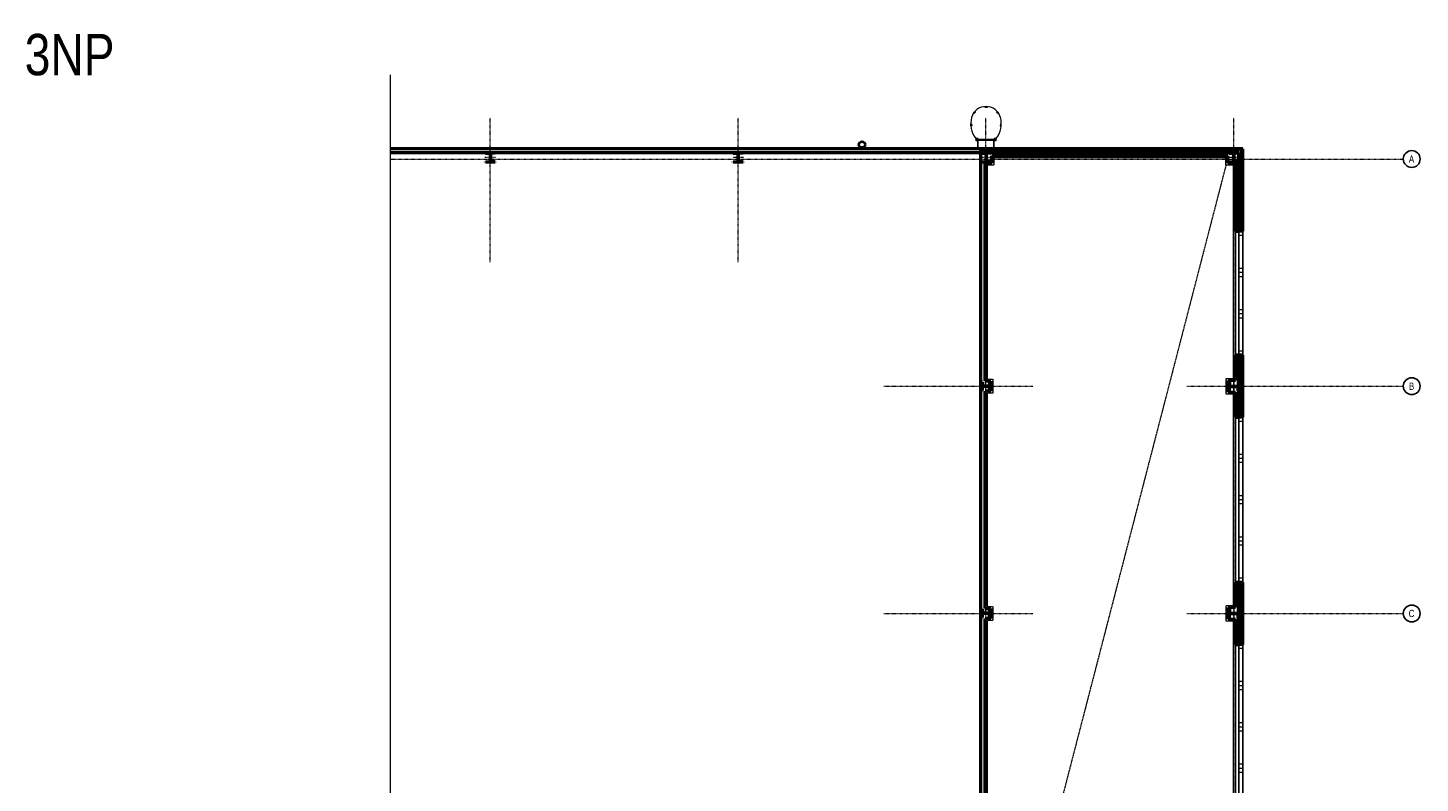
# Model space of a CAD drawing. Header units: millimetres. Extents: x -24316 to 9392, y -11689 to 26625.
# Tile 3 of 3: x -24316 to 9392, y 8342 to 26625. Entities that reach past the tile are written whole.
import ezdxf
from ezdxf.enums import TextEntityAlignment as Align

# ---------------------------------------------------------------- set-up
doc = ezdxf.new("R2010")
doc.units = ezdxf.units.MM
for name, pattern in [('DASHDOT', [25.4, 12.7, -6.35, 0, -6.35]), ('DASHED', [19.05, 12.7, -6.35]), ('DIVIDE', [31.75, 12.7, -6.35, 0, -6.35, 0, -6.35])]:
    doc.linetypes.add(name, pattern=pattern)
for name, color, linetype, lineweight in [('CKIZOLACE', 1, 'Continuous', 18), ('CKOKNA', 1, 'Continuous', 18), ('CKRASTR', 7, 'DASHDOT', 15), ('CKRASTR_POPIS', 3, 'Continuous', 25), ('CKSTENY_PODROVINOU', 7, 'Continuous', 25), ('CKSTENY_REZ', 6, 'Continuous', 50), ('CSPROFILY_OSY', 1, 'DASHDOT', 18), ('CSPROFILY_REZY', 4, 'Continuous', 50), ('podhledy', 7, 'Continuous', 20), ('požární žebřík', 201, 'Continuous', 15), ('ZTI-DEŠŤOVÁ-KANALIZACE', 210, 'KANALIZACE', 40)]:
    doc.layers.add(name, color=color, linetype=linetype, lineweight=lineweight)
doc.styles.add('Arial', font='arial.ttf', dxfattribs={"width": 0.8})
doc.styles.get("Standard").update_dxf_attribs({"font": 'arial.ttf'})
doc.linetypes.add('IZOLACE_POLYSTYREN_PENOVY', pattern='A,0.001,[228,CADKON.SHX,S=0.1,R=0,X=0,Y=0],-2', length=2.001)
doc.linetypes.add('KANALIZACE', pattern='A,30,-3.5,["C",Standard,S=2.54,R=0,X=-3.81,Y=-1.27],-0.001', length=33.501)
doc.linetypes.add('PRERUSENI', pattern='A,60,[100,CADKON.SHX,S=2.5,R=0,X=0,Y=0],-10', length=70)

# ---------------------------------------------------------------- blocks, each defined once
blk = doc.blocks.new('CK_S_EXT_HEAHEA240')
for p, q in [((-120, 115), (120, 115)), ((-120, 115), (-120, 103)), ((-120, 103), (-24.75, 103)), ((-3.75, -82), (-3.75, 82)), ((3.75, -82), (3.75, 82)), ((120, 103), (24.75, 103)), ((120, 115), (120, 103)), ((-120, -115), (-120, -103)), ((-120, -103), (-24.75, -103)), ((-120, -115), (120, -115)), ((120, -103), (24.75, -103)), ((120, -115), (120, -103))]:
    blk.add_line(p, q)
for centre, start, end in [((-24.75, 82), 0, 90), ((24.75, 82), 90, 180), ((-24.75, -82), 270, 0), ((24.75, -82), 180, 270)]:
    blk.add_arc(centre, 21, start, end)
blk = doc.blocks.new('CK_S_EXT_HEAHEA200')
for p, q in [((-100, 95), (100, 95)), ((-100, 95), (-100, 85)), ((-100, 85), (-21.25, 85)), ((-3.25, -67), (-3.25, 67)), ((3.25, -67), (3.25, 67)), ((100, 85), (21.25, 85)), ((100, 95), (100, 85)), ((-100, -95), (-100, -85)), ((-100, -85), (-21.25, -85)), ((-100, -95), (100, -95)), ((100, -85), (21.25, -85)), ((100, -95), (100, -85))]:
    blk.add_line(p, q)
for centre, start, end in [((-21.25, 67), 0, 90), ((21.25, 67), 90, 180), ((-21.25, -67), 270, 0), ((21.25, -67), 180, 270)]:
    blk.add_arc(centre, 18, start, end)
blk = doc.blocks.new('žebřík')
at = {"layer": 'požární žebřík'}
for points in [[(2525, 2046), (2494, 2009), (2478, 2022), (2510, 2059)], [(2804, 2159), (2755, 2159), (2755, 2179), (2804, 2179)], [(3034, 2046), (3066, 2009), (3081, 2022), (3050, 2059)], [(2431, 1761), (2434, 1713), (2414, 1711), (2411, 1760)], [(3128, 1761), (3125, 1713), (3145, 1711), (3148, 1760)], [(2581, 1353), (2581, 1403), (2531, 1403), (2531, 1353)], [(2976, 1355), (2581, 1355), (2581, 1387), (2976, 1387)], [(3026, 1353), (3026, 1403), (2976, 1403), (2976, 1353)]]:
    blk.add_lwpolyline(points, close=True, dxfattribs=at)
for points in [[(2508, 1158), (2587, 1158), (2587, 1399)], [(2508, 1164), (2581, 1164), (2581, 1399)], [(2531, 1403), (2581, 1353)], [(2531, 1353), (2581, 1403)], [(3026, 1371), (2531, 1371)], [(2587, 1399), (2581, 1399)], [(3049, 1158), (2970, 1158), (2970, 1399)], [(2970, 1399), (2976, 1399)], [(2976, 1403), (3026, 1353)], [(2976, 1353), (3026, 1403)], [(3049, 1164), (2976, 1164), (2976, 1399)], [(2508, 1164), (2508, 1158)], [(2542, 1182), (2542, 1133)], [(3015, 1182), (3015, 1133)], [(3049, 1158), (3049, 1164)]]:
    blk.add_lwpolyline(points, dxfattribs=at)
for centre in [(2556, 1378), (3001, 1378)]:
    blk.add_circle(centre, 25, dxfattribs=at)
for centre, radius, start, end in [((2780, 1816), 364, 15.71, 164.29), ((3031, 1767), 619, 166.2737, 216.0695), ((2529, 1767), 619, 323.9305, 13.7263)]:
    blk.add_arc(centre, radius, start, end, dxfattribs=at)
blk = doc.blocks.new('Podhled 3NP')
at = {"layer": 'podhledy', "color": 211, "linetype": 'DASHED', "true_color": 0xff85ff}
for p, q in [((4690, 23300), (-930, 1600)), ((-11510, -1950), (-7790, 1125)), ((-11150, 1125), (-11150, -1950)), ((-10550, 1125), (-10550, -1950)), ((-9950, 1125), (-9950, -1950)), ((-9350, 1125), (-9350, -1950)), ((-8750, 1125), (-8750, -1950)), ((-8150, 1125), (-8150, -1950)), ((-7590, 55), (-6040, 1125)), ((-5940, 1125), (-4440, 55)), ((1000, -3095), (4770, 1125)), ((1385, 1125), (1385, -3095)), ((1985, 1125), (1985, -3095)), ((2585, 1125), (2585, -3095)), ((3185, 1125), (3185, -3095)), ((3785, 1125), (3785, -3095)), ((4385, 1125), (4385, -3095)), ((-11510, 788), (-7790, 788)), ((1000, 815), (4770, 815)), ((-11510, 188), (-7790, 188)), ((1000, 215), (4770, 215)), ((-7215, -945), (-5740, -45)), ((-5440, -4545), (-5440, -45)), ((-4840, -4545), (-4840, -45)), ((-11510, -412), (-7790, -412)), ((-5640, -495), (-4340, -495)), ((1000, -385), (4770, -385)), ((1000, -985), (4770, -985)), ((-11510, -1012), (-7790, -1012)), ((-7590, -2945), (-5840, -1045)), ((-5640, -1095), (-4340, -1095)), ((-640, -4435), (-640, -1200)), ((-40, -4435), (-40, -1200)), ((560, -4435), (560, -1200)), ((-11510, -1612), (-7790, -1612)), ((1000, -1585), (4770, -1585)), ((-5640, -1695), (-4340, -1695)), ((-1240, -1695), (900, -1695)), ((-10990, -8426), (-10990, -2050)), ((-10390, -8426), (-10390, -2050)), ((-9790, -8426), (-9790, -2050)), ((-9190, -8426), (-9190, -2050)), ((-8590, -8426), (-8590, -2050)), ((-7990, -8426), (-7990, -2050)), ((-5640, -2295), (-4340, -2295)), ((-1240, -2295), (900, -2295)), ((1000, -2185), (4770, -2185)), ((-11510, -2445), (-7790, -2445)), ((-5640, -4545), (900, -2434)), ((-5640, -2895), (-4340, -2895)), ((-1240, -2895), (900, -2895)), ((1000, -2785), (4770, -2785)), ((-11510, -3045), (-7790, -3045)), ((-11510, -8426), (-5740, -3045)), ((-7390, -8426), (-7390, -3045)), ((-6790, -8176), (-6790, -3045)), ((-6190, -8426), (-6190, -3045)), ((-5570, -8426), (4770, -3245)), ((-4240, -4545), (-4240, -3075)), ((-3640, -4545), (-3640, -3075)), ((-3040, -4545), (-3040, -3075)), ((-2440, -4545), (-2440, -3075)), ((-1840, -4545), (-1840, -3075)), ((-1240, -4545), (-1240, -3075)), ((1400, -8426), (1400, -3245)), ((2000, -8426), (2000, -3245)), ((2600, -8426), (2600, -3245)), ((3200, -8426), (3200, -3245)), ((3800, -8426), (3800, -3245)), ((4400, -8426), (4400, -3245)), ((-11510, -3645), (-5740, -3645)), ((-5640, -3495), (900, -3495)), ((1000, -3835), (4770, -3835)), ((-11510, -4245), (-5740, -4245)), ((-5640, -4095), (900, -4095)), ((-5200, -8426), (-5200, -4645)), ((-4600, -8426), (-4600, -4645)), ((-4000, -8426), (-4000, -4645)), ((-3400, -8426), (-3400, -4645)), ((-2800, -8426), (-2800, -4645)), ((-2200, -8426), (-2200, -4645)), ((-1600, -8426), (-1600, -4645)), ((-1000, -8426), (-1000, -4645)), ((-400, -8426), (-400, -4645)), ((200, -8426), (200, -4645)), ((800, -8426), (800, -4645)), ((1000, -4435), (4770, -4435)), ((-11510, -4845), (-5670, -4845)), ((-5570, -5035), (4770, -5035)), ((-11510, -5445), (-5670, -5445)), ((-5570, -5635), (4770, -5635)), ((-11510, -6045), (-5670, -6045)), ((-5570, -6235), (4770, -6235)), ((-11510, -6645), (-5670, -6645)), ((-5570, -6835), (4770, -6835)), ((-11510, -7245), (-5670, -7245)), ((-5570, -7435), (4770, -7435)), ((-11510, -7845), (-5670, -7845)), ((-5570, -8035), (4770, -8035))]:
    blk.add_line(p, q, dxfattribs=at)
for points in [[(-930, 23475), (-930, 23300), (-1090, 23300), (-1090, 18120), (-955, 18120), (-955, 17780), (-1090, 17780), (-1090, 12620), (-955, 12620), (-955, 12280), (-1090, 12280), (-1090, 7120), (-955, 7120), (-955, 6780), (-1090, 6780), (-1090, 1600), (-930, 1600), (-930, 1350), (4690, 1350), (4690, 1600), (4875, 1600), (4875, 6760), (4695, 6760), (4695, 7140), (4875, 7140), (4875, 12260), (4695, 12260), (4695, 12640), (4875, 12640), (4875, 17760), (4695, 17760), (4695, 18140), (4875, 18140), (4875, 23300), (4690, 23300), (4690, 23475)], [(-7540, 1075), (-6090, 1075), (-6090, 105), (-7540, 105)], [(-5890, 1075), (-5890, 680), (-5615, 680), (-5615, 105), (-4490, 105), (-4490, 1075)], [(-7290, -45), (-7590, -45), (-7590, -945), (-7290, -945)], [(-7165, -95), (-5790, -95), (-5790, -895), (-7165, -895)], [(-7540, -1095), (-5890, -1095), (-5890, -2895), (-7540, -2895)]]:
    blk.add_lwpolyline(points, close=True, dxfattribs=at)

msp = doc.modelspace()

# ---------------------------------------------------------------- linework, layer by layer
at = {"layer": 'CKIZOLACE', "color": 7, "linetype": 'IZOLACE_POLYSTYREN_PENOVY', "ltscale": 5}
for points in [[(-1240, 23650), (5000, 23650)], [(5050, 21700), (5050, 23700)], [(5050, 17200), (5050, 18700)], [(5050, 11700), (5050, 13200)]]:
    msp.add_lwpolyline(points, dxfattribs=at)
at = {"layer": 'CKOKNA', "color": 7}
for p, q in [((5000, 21600), (5000, 21700)), ((5100, 21700), (5000, 21700)), ((5000, 20800), (5000, 21600)), ((5100, 21600), (5000, 21600)), ((5100, 21600), (5100, 21700)), ((5100, 20800), (5100, 21600)), ((5100, 20800), (5000, 20800)), ((5000, 20800), (5000, 20700)), ((5100, 20700), (5000, 20700)), ((5000, 20700), (5000, 20600)), ((5000, 19800), (5000, 20600)), ((5100, 20600), (5000, 20600)), ((5100, 20800), (5100, 20700)), ((5100, 20700), (5100, 20600)), ((5100, 19800), (5100, 20600)), ((5100, 19800), (5000, 19800)), ((5000, 19800), (5000, 19700)), ((5100, 19700), (5000, 19700)), ((5000, 19700), (5000, 19600)), ((5000, 18800), (5000, 19600)), ((5100, 19600), (5000, 19600)), ((5100, 19800), (5100, 19700)), ((5100, 19700), (5100, 19600)), ((5100, 18800), (5100, 19600)), ((5100, 18800), (5000, 18800)), ((5000, 18800), (5000, 18700)), ((5100, 18700), (5000, 18700)), ((5100, 18800), (5100, 18700)), ((5100, 17200), (5000, 17200)), ((5000, 17100), (5000, 17200)), ((5100, 17100), (5100, 17200)), ((5100, 17100), (5000, 17100)), ((5000, 16300), (5000, 17100)), ((5100, 16300), (5100, 17100)), ((5100, 16300), (5000, 16300)), ((5000, 16300), (5000, 16200)), ((5100, 16200), (5000, 16200)), ((5000, 16200), (5000, 16100)), ((5100, 16300), (5100, 16200)), ((5100, 16200), (5100, 16100)), ((5100, 16100), (5000, 16100)), ((5000, 15300), (5000, 16100)), ((5100, 15300), (5100, 16100)), ((5100, 15300), (5000, 15300)), ((5000, 15300), (5000, 15200)), ((5100, 15200), (5000, 15200)), ((5000, 15200), (5000, 15100)), ((5100, 15300), (5100, 15200)), ((5100, 15200), (5100, 15100)), ((5100, 15100), (5000, 15100)), ((5000, 14300), (5000, 15100)), ((5100, 14300), (5100, 15100)), ((5000, 14300), (5000, 14200)), ((5100, 14300), (5000, 14300)), ((5100, 14200), (5000, 14200)), ((5000, 14200), (5000, 14100)), ((5100, 14300), (5100, 14200)), ((5100, 14200), (5100, 14100)), ((5000, 13300), (5000, 14100)), ((5100, 14100), (5000, 14100)), ((5100, 13300), (5100, 14100)), ((5100, 13300), (5000, 13300)), ((5000, 13300), (5000, 13200)), ((5100, 13200), (5000, 13200)), ((5100, 13300), (5100, 13200)), ((5000, 11600), (5000, 11700)), ((5100, 11700), (5000, 11700)), ((5000, 10800), (5000, 11600)), ((5100, 11600), (5000, 11600)), ((5100, 11600), (5100, 11700)), ((5100, 10800), (5100, 11600)), ((5100, 10800), (5000, 10800)), ((5000, 10800), (5000, 10700)), ((5100, 10800), (5100, 10700)), ((5100, 10700), (5000, 10700)), ((5000, 10700), (5000, 10600)), ((5100, 10600), (5000, 10600)), ((5000, 9800), (5000, 10600)), ((5100, 10700), (5100, 10600)), ((5100, 9800), (5100, 10600)), ((5100, 9800), (5000, 9800)), ((5000, 9800), (5000, 9700)), ((5100, 9800), (5100, 9700)), ((5100, 9700), (5000, 9700)), ((5000, 9700), (5000, 9600)), ((5100, 9600), (5000, 9600)), ((5000, 8800), (5000, 9600)), ((5100, 9700), (5100, 9600)), ((5100, 8800), (5100, 9600)), ((5100, 8800), (5000, 8800)), ((5000, 8800), (5000, 8700)), ((5100, 8800), (5100, 8700)), ((5100, 8700), (5000, 8700)), ((5000, 8700), (5000, 8600)), ((5000, 7800), (5000, 8600)), ((5100, 8600), (5000, 8600)), ((5100, 8700), (5100, 8600)), ((5100, 7800), (5100, 8600))]:
    msp.add_line(p, q, dxfattribs=at)
at = {"layer": 'CKRASTR', "color": 7, "linetype": 'PRERUSENI'}
msp.add_line((-15546, 25488), (-15546, -431), dxfattribs=at)
at = {"layer": 'CKRASTR', "color": 7}
for p, q in [((-13120, 20950), (-13120, 24450)), ((-7120, 20950), (-7120, 24450)), ((-1120, 20950), (-1120, 24450)), ((4880, -11282), (4880, 24450)), ((-15546, 23450), (8984, 23450)), ((-1120, 16817), (-1120, 19083)), ((-3595, 17950), (13, 17950)), ((3747, 17950), (8984, 17950)), ((-1120, 11317), (-1120, 13583)), ((-3595, 12450), (13, 12450)), ((3747, 12450), (8984, 12450))]:
    msp.add_line(p, q, dxfattribs=at)
at = {"layer": 'CKRASTR_POPIS', "color": 7}
for centre in [(9188, 23450), (9188, 17950), (9188, 12450)]:
    msp.add_circle(centre, 204, dxfattribs=at)
at = {"layer": 'CKSTENY_PODROVINOU', "color": 7}
for p, q in [((-1240, 23700), (5000, 23700)), ((-1240, 23600), (-1240, 23700)), ((-1240, 23600), (5000, 23600)), ((5000, 21700), (5000, 23700)), ((5000, 23700), (5100, 23700)), ((5000, 23600), (5000, 23700)), ((4925, 21700), (4925, 18700)), ((5000, 18700), (5000, 21700)), ((5000, 21700), (5100, 21700)), ((5100, 18700), (5100, 21700)), ((5000, 17200), (5000, 18700)), ((5000, 18700), (5100, 18700)), ((4925, 17200), (4925, 13200)), ((5000, 13200), (5000, 17200)), ((5000, 17200), (5100, 17200)), ((5100, 13200), (5100, 17200)), ((5000, 11700), (5000, 13200)), ((5000, 13200), (5100, 13200)), ((4925, 11700), (4925, 7700)), ((5000, 7700), (5000, 11700)), ((5000, 11700), (5100, 11700)), ((5100, 7700), (5100, 11700))]:
    msp.add_line(p, q, dxfattribs=at)
at = {"layer": 'CKSTENY_REZ', "color": 7}
for p, q in [((5100, 23700), (-15546, 23700)), ((5000, 23600), (-15546, 23600)), ((-1240, 23600), (-1240, 23700)), ((-1240, 1550), (-1240, 23600)), ((-1240, 23600), (-1140, 23600)), ((5000, 21700), (5000, 23600)), ((5100, 21700), (5100, 23700)), ((-1140, 18070), (-1140, 23350)), ((-1140, 23350), (-980, 23350)), ((-980, 23525), (4740, 23525)), ((-980, 23350), (-980, 23525)), ((4740, 23350), (4740, 23525)), ((4925, 23350), (4740, 23350)), ((4925, 23350), (4925, 21700)), ((4925, 21700), (5000, 21700)), ((5100, 21700), (5000, 21700)), ((4925, 18700), (4925, 18090)), ((5000, 18700), (4925, 18700)), ((5000, 17200), (5000, 18700)), ((5100, 18700), (5000, 18700)), ((5100, 17200), (5100, 18700)), ((-1005, 18070), (-1140, 18070)), ((-1005, 18070), (-1005, 17830)), ((4745, 18090), (4745, 17810)), ((4925, 18090), (4745, 18090)), ((-1005, 17830), (-1140, 17830)), ((-1140, 12570), (-1140, 17830)), ((4745, 17810), (4925, 17810)), ((4925, 17810), (4925, 17200)), ((4925, 17200), (5000, 17200)), ((5100, 17200), (5000, 17200)), ((4925, 13200), (4925, 12590)), ((5000, 13200), (4925, 13200)), ((5000, 11700), (5000, 13200)), ((5100, 13200), (5000, 13200)), ((5100, 11700), (5100, 13200)), ((-1140, 12570), (-1005, 12570)), ((-1005, 12570), (-1005, 12330)), ((4745, 12590), (4745, 12310)), ((4925, 12590), (4745, 12590)), ((-1005, 12330), (-1140, 12330)), ((-1140, 7070), (-1140, 12330)), ((4745, 12310), (4925, 12310)), ((4925, 12310), (4925, 11700)), ((4925, 11700), (5000, 11700)), ((5100, 11700), (5000, 11700))]:
    msp.add_line(p, q, dxfattribs=at)
at = {"layer": 'CSPROFILY_OSY', "color": 7}
for p, q in [((-13120, 23645), (-13120, 23360)), ((-7120, 23645), (-7120, 23360)), ((-1120, 23645), (-1120, 23360)), ((4880, 23645), (4880, 23360)), ((-12990, 23485), (-13250, 23485)), ((-6990, 23485), (-7250, 23485)), ((-990, 23485), (-1250, 23485)), ((5010, 23485), (4750, 23485)), ((-1015, 17950), (-1225, 17950)), ((-1120, 17840), (-1120, 18060)), ((4755, 17950), (5005, 17950)), ((4880, 18080), (4880, 17820)), ((-1120, 12340), (-1120, 12560)), ((4880, 12580), (4880, 12320)), ((-1015, 12450), (-1225, 12450)), ((4755, 12450), (5005, 12450))]:
    msp.add_line(p, q, dxfattribs=at)
at = {"layer": 'ZTI-DEŠŤOVÁ-KANALIZACE', "color": 7}
msp.add_circle((-4121, 23800), 75, dxfattribs=at)

# ---------------------------------------------------------------- block references
at = {"color": 7}
msp.add_blockref('žebřík', (-3898, 22542), dxfattribs=at)
at = {"layer": 'CSPROFILY_REZY', "color": 7}
for name, p, rotation in [('CK_S_EXT_HEAHEA240', (-13120, 23485), 180), ('CK_S_EXT_HEAHEA240', (-7120, 23485), 180), ('CK_S_EXT_HEAHEA240', (-1120, 23485), 180), ('CK_S_EXT_HEAHEA240', (4880, 23485), 180), ('CK_S_EXT_HEAHEA200', (-1120, 17950), 90), ('CK_S_EXT_HEAHEA240', (4880, 17950), 270), ('CK_S_EXT_HEAHEA200', (-1120, 12450), 90), ('CK_S_EXT_HEAHEA240', (4880, 12450), 270)]:
    msp.add_blockref(name, p, dxfattribs=dict(at, rotation=rotation))
at = {"layer": 'podhledy', "linetype": 'DIVIDE'}
msp.add_blockref('Podhled 3NP', (0, 0), dxfattribs=at)

# ---------------------------------------------------------------- texts
at = {"layer": 'CKRASTR_POPIS', "color": 7, "style": 'Arial', "width": 0.8}
for s, height, p in [('3NP', 1000, (-23305, 25978)), ('A', 175, (9184, 23450)), ('B', 175, (9184, 17950)), ('C', 175, (9184, 12450))]:
    msp.add_text(s, height=height, dxfattribs=at).set_placement(p, align=Align.MIDDLE)

doc.saveas('drawing.dxf')
